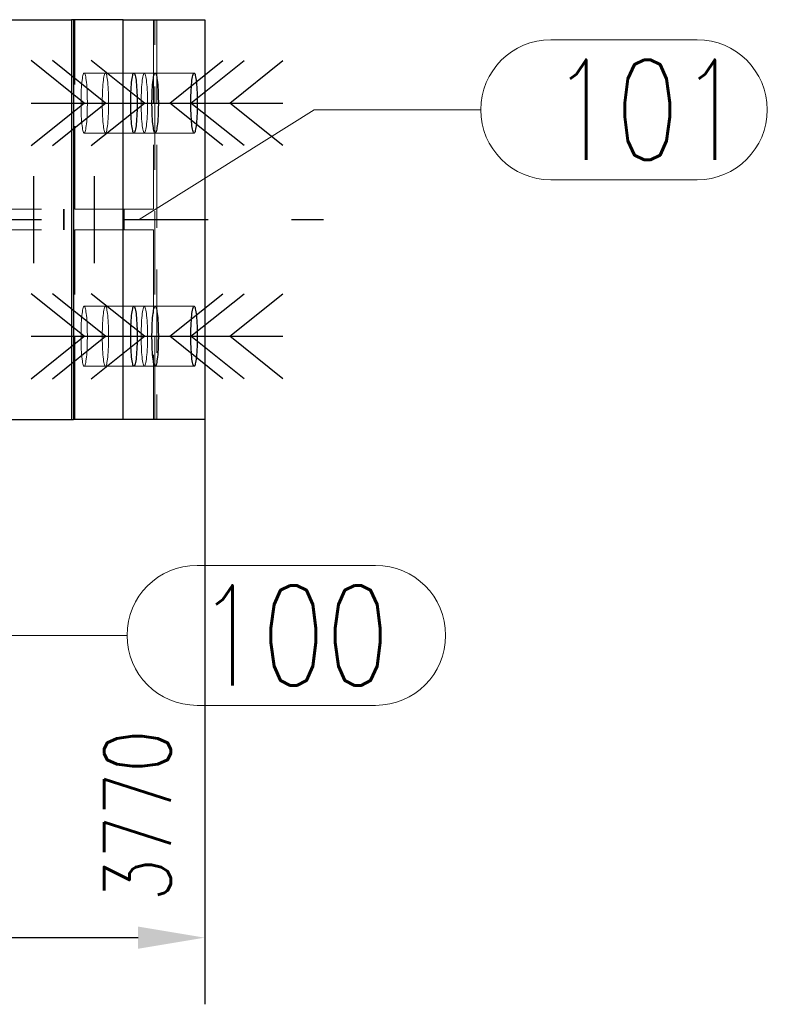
# Model space of a CAD drawing. Header units: millimetres. Extents: x 3536 to 4290, y 11030 to 11491.
# Tile 73 of 102: x 3946 to 3968, y 11069 to 11099. Entities that reach past the tile are written whole.
import ezdxf

# ---------------------------------------------------------------- set-up
doc = ezdxf.new("R2010")
doc.units = ezdxf.units.MM
doc.header["$LTSCALE"] = 10
doc.linetypes.add('HIDDEN', pattern=[0.375, 0.25, -0.125])
doc.linetypes.add('MITTE', pattern=[2, 1.25, -0.25, 0.25, -0.25])
doc.layers.get('Defpoints').update_dxf_attribs({"color": 1})
for name, color, linetype in [('PS_BOLT', 4, 'Continuous'), ('PS_MID', 5, 'MITTE'), ('PS_SHAPE', 3, 'Continuous')]:
    doc.layers.add(name, color=color, linetype=linetype)
for name, color, linetype, lineweight in [('PS_DIM', 4, 'Continuous', 13), ('PS_Hidden', 2, 'HIDDEN', 9), ('PS_Pos', 1, 'Continuous', 15), ('PS_SOLID', 7, 'Continuous', 30)]:
    doc.layers.add(name, color=color, linetype=linetype, lineweight=lineweight)
doc.styles.add('simplex', font='simplex.shx', dxfattribs={"width": 0.75})
doc.dimstyles.new('1_10_GŁ_DS1-LS10', dxfattribs={"dimtxt": 2, "dimasz": 2, "dimexe": 2, "dimexo": 5, "dimgap": 1, "dimtad": 1, "dimjust": 4, "dimdec": 0, "dimlfac": 10, "dimtxsty": 'simplex', "dimblk1": 'NONE', "dimsah": 1, "dimcen": 2, "dimclrd": 256, "dimclre": 256, "dimclrt": 3, "dimadec": 1, "dimazin": 0, "dimtfac": 1, "dimtdec": 0, "dimtmove": 2, "dimatfit": 3, "dimfxl": 1, "dimarcsym": 0})

# ---------------------------------------------------------------- blocks, each defined once
blk = doc.blocks.new('*D184')
at = {"layer": 'Defpoints', "color": 0, "transparency": 16777216}
for p in [(3951.287, 11098.842), (3806.535, 11086.842), (3951.287, 11071.298)]:
    blk.add_point(p, dxfattribs=at)
at = {"layer": 'PS_DIM', "lineweight": -2, "transparency": 16777216}
for p, q in [((3951.287, 11093.842), (3951.287, 11069.298)), ((3806.535, 11081.842), (3806.535, 11069.298)), ((3806.535, 11071.298), (3949.287, 11071.298))]:
    blk.add_line(p, q, dxfattribs=at)
at = {"layer": 'PS_DIM', "transparency": 16777216}
blk.add_solid([(3949.287, 11071.632), (3949.287, 11070.965), (3951.287, 11071.298)], dxfattribs=at)
at = {"layer": 'PS_DIM', "color": 3, "transparency": 16777216, "insert": (3949.267, 11074.961), "char_height": 2, "attachment_point": 5, "rotation": 90, "style": 'simplex'}
blk.add_mtext('3770', dxfattribs=at)
blk = doc.blocks.new('_None')
blk = doc.blocks.new('*X784')
at = {"color": 30, "linetype": 'Continuous'}
for p, q in [((3947.673, 11096.342), (3946.082, 11097.615)), ((3950.24, 11096.342), (3951.831, 11097.615)), ((3946.082, 11095.069), (3947.673, 11096.342)), ((3946.082, 11096.342), (3951.831, 11096.342)), ((3951.831, 11095.069), (3950.24, 11096.342))]:
    blk.add_line(p, q, dxfattribs=at)
blk = doc.blocks.new('*X785')
at = {"color": 30, "linetype": 'Continuous'}
for p, q in [((3949.477, 11096.342), (3947.886, 11097.615)), ((3952.044, 11096.342), (3953.635, 11097.615)), ((3947.886, 11095.069), (3949.477, 11096.342)), ((3947.886, 11096.342), (3953.635, 11096.342)), ((3953.635, 11095.069), (3952.044, 11096.342))]:
    blk.add_line(p, q, dxfattribs=at)
blk = doc.blocks.new('*X786')
at = {"layer": 'PS_Hidden', "color": 2, "linetype": 'HIDDEN'}
for p, q in [((3947.395, 11093.152), (3947.395, 11098.842)), ((3949.748, 11098.842), (3949.748, 11093.152)), ((3949.795, 11086.842), (3949.795, 11098.842)), ((3949.852, 11098.842), (3949.852, 11086.842)), ((3947.604, 11096.962), (3947.597, 11096.893)), ((3947.611, 11097.025), (3947.604, 11096.962)), ((3947.618, 11097.081), (3947.611, 11097.025)), ((3947.627, 11097.129), (3947.618, 11097.081)), ((3947.635, 11097.169), (3947.627, 11097.129)), ((3947.644, 11097.201), (3947.635, 11097.169)), ((3947.654, 11097.224), (3947.644, 11097.201)), ((3947.663, 11097.238), (3947.654, 11097.224)), ((3947.673, 11097.242), (3947.663, 11097.238)), ((3947.683, 11097.238), (3947.673, 11097.242)), ((3949.164, 11097.242), (3947.673, 11097.242)), ((3947.692, 11097.224), (3947.683, 11097.238)), ((3947.701, 11097.201), (3947.692, 11097.224)), ((3947.711, 11097.169), (3947.701, 11097.201)), ((3947.719, 11097.129), (3947.711, 11097.169)), ((3947.727, 11097.081), (3947.719, 11097.129)), ((3947.735, 11097.025), (3947.727, 11097.081)), ((3947.742, 11096.962), (3947.735, 11097.025)), ((3947.748, 11096.893), (3947.742, 11096.962)), ((3948.24, 11096.962), (3948.234, 11096.893)), ((3948.247, 11097.025), (3948.24, 11096.962)), ((3948.255, 11097.081), (3948.247, 11097.025)), ((3948.263, 11097.129), (3948.255, 11097.081)), ((3948.272, 11097.169), (3948.263, 11097.129)), ((3948.281, 11097.201), (3948.272, 11097.169)), ((3948.29, 11097.224), (3948.281, 11097.201)), ((3948.3, 11097.238), (3948.29, 11097.224)), ((3948.31, 11097.242), (3948.3, 11097.238)), ((3948.319, 11097.238), (3948.31, 11097.242)), ((3948.329, 11097.224), (3948.319, 11097.238)), ((3948.338, 11097.201), (3948.329, 11097.224)), ((3948.347, 11097.169), (3948.338, 11097.201)), ((3948.356, 11097.129), (3948.347, 11097.169)), ((3948.364, 11097.081), (3948.356, 11097.129)), ((3948.372, 11097.025), (3948.364, 11097.081)), ((3948.379, 11096.962), (3948.372, 11097.025)), ((3948.385, 11096.893), (3948.379, 11096.962)), ((3949.801, 11097.242), (3949.164, 11097.242)), ((3949.408, 11096.962), (3949.402, 11096.893)), ((3949.415, 11097.025), (3949.408, 11096.962)), ((3949.422, 11097.081), (3949.415, 11097.025)), ((3949.431, 11097.129), (3949.422, 11097.081)), ((3949.439, 11097.169), (3949.431, 11097.129)), ((3949.448, 11097.201), (3949.439, 11097.169)), ((3949.458, 11097.224), (3949.448, 11097.201)), ((3949.467, 11097.238), (3949.458, 11097.224)), ((3949.477, 11097.242), (3949.467, 11097.238)), ((3949.487, 11097.238), (3949.477, 11097.242)), ((3949.496, 11097.224), (3949.487, 11097.238)), ((3949.506, 11097.201), (3949.496, 11097.224)), ((3949.515, 11097.169), (3949.506, 11097.201)), ((3949.523, 11097.129), (3949.515, 11097.169)), ((3949.532, 11097.081), (3949.523, 11097.129)), ((3949.539, 11097.025), (3949.532, 11097.081)), ((3949.546, 11096.962), (3949.539, 11097.025)), ((3949.553, 11096.893), (3949.546, 11096.962)), ((3950.969, 11097.242), (3949.801, 11097.242)), ((3947.587, 11096.738), (3947.583, 11096.655)), ((3947.592, 11096.818), (3947.587, 11096.738)), ((3947.597, 11096.893), (3947.592, 11096.818)), ((3947.754, 11096.818), (3947.748, 11096.893)), ((3947.759, 11096.738), (3947.754, 11096.818)), ((3947.762, 11096.655), (3947.759, 11096.738)), ((3948.224, 11096.738), (3948.22, 11096.655)), ((3948.229, 11096.818), (3948.224, 11096.738)), ((3948.234, 11096.893), (3948.229, 11096.818)), ((3948.391, 11096.818), (3948.385, 11096.893)), ((3948.395, 11096.738), (3948.391, 11096.818)), ((3948.399, 11096.655), (3948.395, 11096.738)), ((3949.391, 11096.738), (3949.387, 11096.655)), ((3949.396, 11096.818), (3949.391, 11096.738)), ((3949.402, 11096.893), (3949.396, 11096.818)), ((3949.558, 11096.818), (3949.553, 11096.893)), ((3949.563, 11096.738), (3949.558, 11096.818)), ((3949.567, 11096.655), (3949.563, 11096.738)), ((3947.58, 11096.568), (3947.578, 11096.478)), ((3947.578, 11096.478), (3947.578, 11096.388)), ((3947.578, 11096.388), (3947.578, 11096.297)), ((3947.583, 11096.655), (3947.58, 11096.568)), ((3947.765, 11096.568), (3947.762, 11096.655)), ((3947.767, 11096.478), (3947.765, 11096.568)), ((3947.768, 11096.388), (3947.767, 11096.478)), ((3947.768, 11096.297), (3947.768, 11096.388)), ((3948.215, 11096.478), (3948.214, 11096.388)), ((3948.214, 11096.388), (3948.214, 11096.297)), ((3948.217, 11096.568), (3948.215, 11096.478)), ((3948.22, 11096.655), (3948.217, 11096.568)), ((3948.402, 11096.568), (3948.399, 11096.655)), ((3948.404, 11096.478), (3948.402, 11096.568)), ((3948.405, 11096.388), (3948.404, 11096.478)), ((3948.405, 11096.297), (3948.405, 11096.388)), ((3949.383, 11096.478), (3949.382, 11096.388)), ((3949.382, 11096.388), (3949.382, 11096.297)), ((3949.385, 11096.568), (3949.383, 11096.478)), ((3949.387, 11096.655), (3949.385, 11096.568)), ((3949.569, 11096.568), (3949.567, 11096.655)), ((3949.571, 11096.478), (3949.569, 11096.568)), ((3949.572, 11096.388), (3949.571, 11096.478)), ((3949.572, 11096.297), (3949.572, 11096.388)), ((3947.578, 11096.297), (3947.578, 11096.206)), ((3947.578, 11096.206), (3947.58, 11096.117)), ((3947.58, 11096.117), (3947.583, 11096.03)), ((3947.762, 11096.03), (3947.765, 11096.117)), ((3947.765, 11096.117), (3947.767, 11096.206)), ((3947.767, 11096.206), (3947.768, 11096.297)), ((3948.214, 11096.297), (3948.215, 11096.206)), ((3948.215, 11096.206), (3948.217, 11096.117)), ((3948.217, 11096.117), (3948.22, 11096.03)), ((3948.399, 11096.03), (3948.402, 11096.117)), ((3948.402, 11096.117), (3948.404, 11096.206)), ((3948.404, 11096.206), (3948.405, 11096.297)), ((3949.382, 11096.297), (3949.383, 11096.206)), ((3949.383, 11096.206), (3949.385, 11096.117)), ((3949.385, 11096.117), (3949.387, 11096.03)), ((3949.567, 11096.03), (3949.569, 11096.117)), ((3949.569, 11096.117), (3949.571, 11096.206)), ((3949.571, 11096.206), (3949.572, 11096.297)), ((3947.583, 11096.03), (3947.587, 11095.946)), ((3947.587, 11095.946), (3947.592, 11095.866)), ((3947.592, 11095.866), (3947.597, 11095.791)), ((3947.597, 11095.791), (3947.604, 11095.722)), ((3947.742, 11095.722), (3947.748, 11095.791)), ((3947.748, 11095.791), (3947.754, 11095.866)), ((3947.754, 11095.866), (3947.759, 11095.946)), ((3947.759, 11095.946), (3947.762, 11096.03)), ((3948.22, 11096.03), (3948.224, 11095.946)), ((3948.224, 11095.946), (3948.229, 11095.866)), ((3948.229, 11095.866), (3948.234, 11095.791)), ((3948.234, 11095.791), (3948.24, 11095.722)), ((3948.379, 11095.722), (3948.385, 11095.791)), ((3948.385, 11095.791), (3948.391, 11095.866)), ((3948.391, 11095.866), (3948.395, 11095.946)), ((3948.395, 11095.946), (3948.399, 11096.03)), ((3949.387, 11096.03), (3949.391, 11095.946)), ((3949.391, 11095.946), (3949.396, 11095.866)), ((3949.396, 11095.866), (3949.402, 11095.791)), ((3949.402, 11095.791), (3949.408, 11095.722)), ((3949.546, 11095.722), (3949.553, 11095.791)), ((3949.553, 11095.791), (3949.558, 11095.866)), ((3949.558, 11095.866), (3949.563, 11095.946)), ((3949.563, 11095.946), (3949.567, 11096.03)), ((3947.604, 11095.722), (3947.611, 11095.659)), ((3947.611, 11095.659), (3947.618, 11095.603)), ((3947.618, 11095.603), (3947.627, 11095.555)), ((3947.627, 11095.555), (3947.635, 11095.515)), ((3947.635, 11095.515), (3947.644, 11095.483)), ((3947.644, 11095.483), (3947.654, 11095.461)), ((3947.692, 11095.461), (3947.701, 11095.483)), ((3947.701, 11095.483), (3947.711, 11095.515)), ((3947.711, 11095.515), (3947.719, 11095.555)), ((3947.719, 11095.555), (3947.727, 11095.603)), ((3947.727, 11095.603), (3947.735, 11095.659)), ((3947.735, 11095.659), (3947.742, 11095.722)), ((3948.24, 11095.722), (3948.247, 11095.659)), ((3948.247, 11095.659), (3948.255, 11095.603)), ((3948.255, 11095.603), (3948.263, 11095.555)), ((3948.263, 11095.555), (3948.272, 11095.515)), ((3948.272, 11095.515), (3948.281, 11095.483)), ((3948.281, 11095.483), (3948.29, 11095.461)), ((3948.329, 11095.461), (3948.338, 11095.483)), ((3948.338, 11095.483), (3948.347, 11095.515)), ((3948.347, 11095.515), (3948.356, 11095.555)), ((3948.356, 11095.555), (3948.364, 11095.603)), ((3948.364, 11095.603), (3948.372, 11095.659)), ((3948.372, 11095.659), (3948.379, 11095.722)), ((3949.408, 11095.722), (3949.415, 11095.659)), ((3949.415, 11095.659), (3949.422, 11095.603)), ((3949.422, 11095.603), (3949.431, 11095.555)), ((3949.431, 11095.555), (3949.439, 11095.515)), ((3949.439, 11095.515), (3949.448, 11095.483)), ((3949.448, 11095.483), (3949.458, 11095.461)), ((3949.496, 11095.461), (3949.506, 11095.483)), ((3949.506, 11095.483), (3949.515, 11095.515)), ((3949.515, 11095.515), (3949.523, 11095.555)), ((3949.523, 11095.555), (3949.532, 11095.603)), ((3949.532, 11095.603), (3949.539, 11095.659)), ((3949.539, 11095.659), (3949.546, 11095.722)), ((3947.654, 11095.461), (3947.663, 11095.447)), ((3947.663, 11095.447), (3947.673, 11095.442)), ((3947.673, 11095.442), (3947.683, 11095.447)), ((3949.164, 11095.442), (3947.673, 11095.442)), ((3947.683, 11095.447), (3947.692, 11095.461)), ((3948.29, 11095.461), (3948.3, 11095.447)), ((3948.3, 11095.447), (3948.31, 11095.442)), ((3948.31, 11095.442), (3948.319, 11095.447)), ((3948.319, 11095.447), (3948.329, 11095.461)), ((3949.801, 11095.442), (3949.164, 11095.442)), ((3949.458, 11095.461), (3949.467, 11095.447)), ((3949.467, 11095.447), (3949.477, 11095.442)), ((3949.477, 11095.442), (3949.487, 11095.447)), ((3949.487, 11095.447), (3949.496, 11095.461)), ((3950.969, 11095.442), (3949.801, 11095.442)), ((3913.895, 11093.152), (3947.395, 11093.152)), ((3947.056, 11092.532), (3947.056, 11093.152)), ((3947.07, 11092.532), (3947.07, 11093.152)), ((3949.748, 11093.152), (3947.395, 11093.152)), ((3948.87, 11092.532), (3948.87, 11093.152)), ((3913.895, 11092.532), (3947.395, 11092.532)), ((3947.395, 11092.532), (3949.748, 11092.532)), ((3947.395, 11086.842), (3947.395, 11092.532)), ((3949.748, 11092.532), (3949.748, 11086.842)), ((3947.635, 11090.169), (3947.627, 11090.129)), ((3947.644, 11090.201), (3947.635, 11090.169)), ((3947.654, 11090.224), (3947.644, 11090.201)), ((3947.663, 11090.238), (3947.654, 11090.224)), ((3947.673, 11090.242), (3947.663, 11090.238)), ((3947.683, 11090.238), (3947.673, 11090.242)), ((3949.164, 11090.242), (3947.673, 11090.242)), ((3947.692, 11090.224), (3947.683, 11090.238)), ((3947.701, 11090.201), (3947.692, 11090.224)), ((3947.711, 11090.169), (3947.701, 11090.201)), ((3947.719, 11090.129), (3947.711, 11090.169)), ((3948.272, 11090.169), (3948.263, 11090.129)), ((3948.281, 11090.201), (3948.272, 11090.169)), ((3948.29, 11090.224), (3948.281, 11090.201)), ((3948.3, 11090.238), (3948.29, 11090.224)), ((3948.31, 11090.242), (3948.3, 11090.238)), ((3948.319, 11090.238), (3948.31, 11090.242)), ((3948.329, 11090.224), (3948.319, 11090.238)), ((3948.338, 11090.201), (3948.329, 11090.224)), ((3948.347, 11090.169), (3948.338, 11090.201)), ((3948.356, 11090.129), (3948.347, 11090.169)), ((3949.801, 11090.242), (3949.164, 11090.242)), ((3949.439, 11090.169), (3949.431, 11090.129)), ((3949.448, 11090.201), (3949.439, 11090.169)), ((3949.458, 11090.224), (3949.448, 11090.201)), ((3949.467, 11090.238), (3949.458, 11090.224)), ((3949.477, 11090.242), (3949.467, 11090.238)), ((3949.487, 11090.238), (3949.477, 11090.242)), ((3949.496, 11090.224), (3949.487, 11090.238)), ((3949.506, 11090.201), (3949.496, 11090.224)), ((3949.515, 11090.169), (3949.506, 11090.201)), ((3949.523, 11090.129), (3949.515, 11090.169)), ((3950.969, 11090.242), (3949.801, 11090.242)), ((3947.597, 11089.893), (3947.592, 11089.818)), ((3947.604, 11089.962), (3947.597, 11089.893)), ((3947.611, 11090.025), (3947.604, 11089.962)), ((3947.618, 11090.081), (3947.611, 11090.025)), ((3947.627, 11090.129), (3947.618, 11090.081)), ((3947.727, 11090.081), (3947.719, 11090.129)), ((3947.735, 11090.025), (3947.727, 11090.081)), ((3947.742, 11089.962), (3947.735, 11090.025)), ((3947.748, 11089.893), (3947.742, 11089.962)), ((3947.754, 11089.818), (3947.748, 11089.893)), ((3948.234, 11089.893), (3948.229, 11089.818)), ((3948.24, 11089.962), (3948.234, 11089.893)), ((3948.247, 11090.025), (3948.24, 11089.962)), ((3948.255, 11090.081), (3948.247, 11090.025)), ((3948.263, 11090.129), (3948.255, 11090.081)), ((3948.364, 11090.081), (3948.356, 11090.129)), ((3948.372, 11090.025), (3948.364, 11090.081)), ((3948.379, 11089.962), (3948.372, 11090.025)), ((3948.385, 11089.893), (3948.379, 11089.962)), ((3948.391, 11089.818), (3948.385, 11089.893)), ((3949.402, 11089.893), (3949.396, 11089.818)), ((3949.408, 11089.962), (3949.402, 11089.893)), ((3949.415, 11090.025), (3949.408, 11089.962)), ((3949.422, 11090.081), (3949.415, 11090.025)), ((3949.431, 11090.129), (3949.422, 11090.081)), ((3949.532, 11090.081), (3949.523, 11090.129)), ((3949.539, 11090.025), (3949.532, 11090.081)), ((3949.546, 11089.962), (3949.539, 11090.025)), ((3949.553, 11089.893), (3949.546, 11089.962)), ((3949.558, 11089.818), (3949.553, 11089.893)), ((3947.583, 11089.655), (3947.58, 11089.568)), ((3947.587, 11089.738), (3947.583, 11089.655)), ((3947.592, 11089.818), (3947.587, 11089.738)), ((3947.759, 11089.738), (3947.754, 11089.818)), ((3947.762, 11089.655), (3947.759, 11089.738)), ((3947.765, 11089.568), (3947.762, 11089.655)), ((3948.22, 11089.655), (3948.217, 11089.568)), ((3948.224, 11089.738), (3948.22, 11089.655)), ((3948.229, 11089.818), (3948.224, 11089.738)), ((3948.395, 11089.738), (3948.391, 11089.818)), ((3948.399, 11089.655), (3948.395, 11089.738)), ((3948.402, 11089.568), (3948.399, 11089.655)), ((3949.387, 11089.655), (3949.385, 11089.568)), ((3949.391, 11089.738), (3949.387, 11089.655)), ((3949.396, 11089.818), (3949.391, 11089.738)), ((3949.563, 11089.738), (3949.558, 11089.818)), ((3949.567, 11089.655), (3949.563, 11089.738)), ((3949.569, 11089.568), (3949.567, 11089.655)), ((3947.58, 11089.568), (3947.578, 11089.478)), ((3947.578, 11089.478), (3947.578, 11089.388)), ((3947.578, 11089.388), (3947.578, 11089.297)), ((3947.578, 11089.297), (3947.578, 11089.206)), ((3947.767, 11089.478), (3947.765, 11089.568)), ((3947.768, 11089.388), (3947.767, 11089.478)), ((3947.767, 11089.206), (3947.768, 11089.297)), ((3947.768, 11089.297), (3947.768, 11089.388)), ((3948.215, 11089.478), (3948.214, 11089.388)), ((3948.214, 11089.388), (3948.214, 11089.297)), ((3948.214, 11089.297), (3948.215, 11089.206)), ((3948.217, 11089.568), (3948.215, 11089.478)), ((3948.404, 11089.478), (3948.402, 11089.568)), ((3948.405, 11089.388), (3948.404, 11089.478)), ((3948.404, 11089.206), (3948.405, 11089.297)), ((3948.405, 11089.297), (3948.405, 11089.388)), ((3949.383, 11089.478), (3949.382, 11089.388)), ((3949.382, 11089.388), (3949.382, 11089.297)), ((3949.382, 11089.297), (3949.383, 11089.206)), ((3949.385, 11089.568), (3949.383, 11089.478)), ((3949.571, 11089.478), (3949.569, 11089.568)), ((3949.572, 11089.388), (3949.571, 11089.478)), ((3949.571, 11089.206), (3949.572, 11089.297)), ((3949.572, 11089.297), (3949.572, 11089.388)), ((3947.578, 11089.206), (3947.58, 11089.117)), ((3947.58, 11089.117), (3947.583, 11089.03)), ((3947.583, 11089.03), (3947.587, 11088.946)), ((3947.759, 11088.946), (3947.762, 11089.03)), ((3947.762, 11089.03), (3947.765, 11089.117)), ((3947.765, 11089.117), (3947.767, 11089.206)), ((3948.215, 11089.206), (3948.217, 11089.117)), ((3948.217, 11089.117), (3948.22, 11089.03)), ((3948.22, 11089.03), (3948.224, 11088.946)), ((3948.395, 11088.946), (3948.399, 11089.03)), ((3948.399, 11089.03), (3948.402, 11089.117)), ((3948.402, 11089.117), (3948.404, 11089.206)), ((3949.383, 11089.206), (3949.385, 11089.117)), ((3949.385, 11089.117), (3949.387, 11089.03)), ((3949.387, 11089.03), (3949.391, 11088.946)), ((3949.563, 11088.946), (3949.567, 11089.03)), ((3949.567, 11089.03), (3949.569, 11089.117)), ((3949.569, 11089.117), (3949.571, 11089.206)), ((3947.587, 11088.946), (3947.592, 11088.866)), ((3947.592, 11088.866), (3947.597, 11088.791)), ((3947.597, 11088.791), (3947.604, 11088.722)), ((3947.604, 11088.722), (3947.611, 11088.659)), ((3947.735, 11088.659), (3947.742, 11088.722)), ((3947.742, 11088.722), (3947.748, 11088.791)), ((3947.748, 11088.791), (3947.754, 11088.866)), ((3947.754, 11088.866), (3947.759, 11088.946)), ((3948.224, 11088.946), (3948.229, 11088.866)), ((3948.229, 11088.866), (3948.234, 11088.791)), ((3948.234, 11088.791), (3948.24, 11088.722)), ((3948.24, 11088.722), (3948.247, 11088.659)), ((3948.372, 11088.659), (3948.379, 11088.722)), ((3948.379, 11088.722), (3948.385, 11088.791)), ((3948.385, 11088.791), (3948.391, 11088.866)), ((3948.391, 11088.866), (3948.395, 11088.946)), ((3949.391, 11088.946), (3949.396, 11088.866)), ((3949.396, 11088.866), (3949.402, 11088.791)), ((3949.402, 11088.791), (3949.408, 11088.722)), ((3949.408, 11088.722), (3949.415, 11088.659)), ((3949.539, 11088.659), (3949.546, 11088.722)), ((3949.546, 11088.722), (3949.553, 11088.791)), ((3949.553, 11088.791), (3949.558, 11088.866)), ((3949.558, 11088.866), (3949.563, 11088.946)), ((3947.611, 11088.659), (3947.618, 11088.603)), ((3947.618, 11088.603), (3947.627, 11088.555)), ((3947.627, 11088.555), (3947.635, 11088.515)), ((3947.635, 11088.515), (3947.644, 11088.483)), ((3947.644, 11088.483), (3947.654, 11088.461)), ((3947.654, 11088.461), (3947.663, 11088.447)), ((3947.663, 11088.447), (3947.673, 11088.442)), ((3947.673, 11088.442), (3947.683, 11088.447)), ((3949.164, 11088.442), (3947.673, 11088.442)), ((3947.683, 11088.447), (3947.692, 11088.461)), ((3947.692, 11088.461), (3947.701, 11088.483)), ((3947.701, 11088.483), (3947.711, 11088.515)), ((3947.711, 11088.515), (3947.719, 11088.555)), ((3947.719, 11088.555), (3947.727, 11088.603)), ((3947.727, 11088.603), (3947.735, 11088.659)), ((3948.247, 11088.659), (3948.255, 11088.603)), ((3948.255, 11088.603), (3948.263, 11088.555)), ((3948.263, 11088.555), (3948.272, 11088.515)), ((3948.272, 11088.515), (3948.281, 11088.483)), ((3948.281, 11088.483), (3948.29, 11088.461)), ((3948.29, 11088.461), (3948.3, 11088.447)), ((3948.3, 11088.447), (3948.31, 11088.442)), ((3948.31, 11088.442), (3948.319, 11088.447)), ((3948.319, 11088.447), (3948.329, 11088.461)), ((3948.329, 11088.461), (3948.338, 11088.483)), ((3948.338, 11088.483), (3948.347, 11088.515)), ((3948.347, 11088.515), (3948.356, 11088.555)), ((3948.356, 11088.555), (3948.364, 11088.603)), ((3948.364, 11088.603), (3948.372, 11088.659)), ((3949.801, 11088.442), (3949.164, 11088.442)), ((3949.415, 11088.659), (3949.422, 11088.603)), ((3949.422, 11088.603), (3949.431, 11088.555)), ((3949.431, 11088.555), (3949.439, 11088.515)), ((3949.439, 11088.515), (3949.448, 11088.483)), ((3949.448, 11088.483), (3949.458, 11088.461)), ((3949.458, 11088.461), (3949.467, 11088.447)), ((3949.467, 11088.447), (3949.477, 11088.442)), ((3949.477, 11088.442), (3949.487, 11088.447)), ((3949.487, 11088.447), (3949.496, 11088.461)), ((3949.496, 11088.461), (3949.506, 11088.483)), ((3949.506, 11088.483), (3949.515, 11088.515)), ((3949.515, 11088.515), (3949.523, 11088.555)), ((3949.523, 11088.555), (3949.532, 11088.603)), ((3949.532, 11088.603), (3949.539, 11088.659)), ((3950.969, 11088.442), (3949.801, 11088.442))]:
    blk.add_line(p, q, dxfattribs=at)
at = {"layer": 'PS_MID', "color": 5, "linetype": 'MITTE'}
for p, q in [((3946.673, 11096.342), (3950.164, 11096.342)), ((3947.31, 11096.342), (3950.801, 11096.342)), ((3948.477, 11096.342), (3951.969, 11096.342)), ((3946.156, 11094.152), (3946.156, 11091.532)), ((3947.97, 11094.152), (3947.97, 11091.532)), ((3913.895, 11092.842), (3954.852, 11092.842)), ((3946.673, 11089.342), (3950.164, 11089.342)), ((3947.31, 11089.342), (3950.801, 11089.342)), ((3948.477, 11089.342), (3951.969, 11089.342))]:
    blk.add_line(p, q, dxfattribs=at)
at = {"layer": 'PS_SOLID', "color": 7, "linetype": 'Continuous'}
for p, q in [((3913.895, 11098.842), (3947.291, 11098.842)), ((3947.291, 11098.842), (3947.291, 11086.842)), ((3947.355, 11098.842), (3947.291, 11098.842)), ((3947.355, 11098.842), (3947.355, 11086.842)), ((3948.846, 11098.842), (3947.355, 11098.842)), ((3948.846, 11086.842), (3948.846, 11098.842)), ((3948.846, 11098.842), (3951.287, 11098.842)), ((3951.287, 11098.842), (3951.287, 11086.842)), ((3949.089, 11096.893), (3949.095, 11096.962)), ((3949.095, 11096.962), (3949.102, 11097.025)), ((3949.102, 11097.025), (3949.11, 11097.081)), ((3949.11, 11097.081), (3949.118, 11097.129)), ((3949.118, 11097.129), (3949.127, 11097.169)), ((3949.127, 11097.169), (3949.136, 11097.201)), ((3949.136, 11097.201), (3949.145, 11097.224)), ((3949.145, 11097.224), (3949.155, 11097.238)), ((3949.155, 11097.238), (3949.164, 11097.242)), ((3949.164, 11097.242), (3949.174, 11097.238)), ((3949.174, 11097.238), (3949.184, 11097.224)), ((3949.184, 11097.224), (3949.193, 11097.201)), ((3949.193, 11097.201), (3949.202, 11097.169)), ((3949.202, 11097.169), (3949.211, 11097.129)), ((3949.211, 11097.129), (3949.219, 11097.081)), ((3949.219, 11097.081), (3949.227, 11097.025)), ((3949.227, 11097.025), (3949.234, 11096.962)), ((3949.234, 11096.962), (3949.24, 11096.893)), ((3949.726, 11096.893), (3949.732, 11096.962)), ((3949.732, 11096.962), (3949.739, 11097.025)), ((3949.739, 11097.025), (3949.747, 11097.081)), ((3949.747, 11097.081), (3949.755, 11097.129)), ((3949.755, 11097.129), (3949.764, 11097.169)), ((3949.764, 11097.169), (3949.773, 11097.201)), ((3949.773, 11097.201), (3949.782, 11097.224)), ((3949.782, 11097.224), (3949.792, 11097.238)), ((3949.792, 11097.238), (3949.801, 11097.242)), ((3949.801, 11097.242), (3949.811, 11097.238)), ((3949.811, 11097.238), (3949.82, 11097.224)), ((3949.82, 11097.224), (3949.83, 11097.201)), ((3949.83, 11097.201), (3949.839, 11097.169)), ((3949.839, 11097.169), (3949.848, 11097.129)), ((3949.848, 11097.129), (3949.856, 11097.081)), ((3949.856, 11097.081), (3949.863, 11097.025)), ((3949.863, 11097.025), (3949.87, 11096.962)), ((3949.87, 11096.962), (3949.877, 11096.893)), ((3950.893, 11096.893), (3950.899, 11096.962)), ((3950.899, 11096.962), (3950.906, 11097.025)), ((3950.906, 11097.025), (3950.914, 11097.081)), ((3950.914, 11097.081), (3950.922, 11097.129)), ((3950.922, 11097.129), (3950.931, 11097.169)), ((3950.931, 11097.169), (3950.94, 11097.201)), ((3950.94, 11097.201), (3950.949, 11097.224)), ((3950.949, 11097.224), (3950.959, 11097.238)), ((3950.959, 11097.238), (3950.969, 11097.242)), ((3950.969, 11097.242), (3950.978, 11097.238)), ((3950.978, 11097.238), (3950.988, 11097.224)), ((3950.988, 11097.224), (3950.997, 11097.201)), ((3950.997, 11097.201), (3951.006, 11097.169)), ((3951.006, 11097.169), (3951.015, 11097.129)), ((3951.015, 11097.129), (3951.023, 11097.081)), ((3951.023, 11097.081), (3951.031, 11097.025)), ((3951.031, 11097.025), (3951.038, 11096.962)), ((3951.038, 11096.962), (3951.044, 11096.893)), ((3949.075, 11096.655), (3949.079, 11096.738)), ((3949.079, 11096.738), (3949.083, 11096.818)), ((3949.083, 11096.818), (3949.089, 11096.893)), ((3949.24, 11096.893), (3949.245, 11096.818)), ((3949.245, 11096.818), (3949.25, 11096.738)), ((3949.25, 11096.738), (3949.254, 11096.655)), ((3949.712, 11096.655), (3949.715, 11096.738)), ((3949.715, 11096.738), (3949.72, 11096.818)), ((3949.72, 11096.818), (3949.726, 11096.893)), ((3949.877, 11096.893), (3949.882, 11096.818)), ((3949.882, 11096.818), (3949.887, 11096.738)), ((3949.887, 11096.738), (3949.891, 11096.655)), ((3950.879, 11096.655), (3950.883, 11096.738)), ((3950.883, 11096.738), (3950.888, 11096.818)), ((3950.888, 11096.818), (3950.893, 11096.893)), ((3951.044, 11096.893), (3951.05, 11096.818)), ((3951.05, 11096.818), (3951.054, 11096.738)), ((3951.054, 11096.738), (3951.058, 11096.655)), ((3949.069, 11096.388), (3949.07, 11096.478)), ((3949.069, 11096.297), (3949.069, 11096.388)), ((3949.07, 11096.478), (3949.072, 11096.568)), ((3949.072, 11096.568), (3949.075, 11096.655)), ((3949.254, 11096.655), (3949.257, 11096.568)), ((3949.257, 11096.568), (3949.259, 11096.478)), ((3949.259, 11096.478), (3949.26, 11096.388)), ((3949.26, 11096.388), (3949.26, 11096.297)), ((3949.706, 11096.388), (3949.707, 11096.478)), ((3949.706, 11096.297), (3949.706, 11096.388)), ((3949.707, 11096.478), (3949.709, 11096.568)), ((3949.709, 11096.568), (3949.712, 11096.655)), ((3949.891, 11096.655), (3949.894, 11096.568)), ((3949.894, 11096.568), (3949.896, 11096.478)), ((3949.896, 11096.478), (3949.897, 11096.388)), ((3949.897, 11096.388), (3949.897, 11096.297)), ((3950.873, 11096.388), (3950.874, 11096.478)), ((3950.873, 11096.297), (3950.873, 11096.388)), ((3950.874, 11096.478), (3950.876, 11096.568)), ((3950.876, 11096.568), (3950.879, 11096.655)), ((3951.058, 11096.655), (3951.061, 11096.568)), ((3951.061, 11096.568), (3951.063, 11096.478)), ((3951.063, 11096.478), (3951.064, 11096.388)), ((3951.064, 11096.388), (3951.064, 11096.297)), ((3949.07, 11096.206), (3949.069, 11096.297)), ((3949.072, 11096.117), (3949.07, 11096.206)), ((3949.075, 11096.03), (3949.072, 11096.117)), ((3949.257, 11096.117), (3949.254, 11096.03)), ((3949.259, 11096.206), (3949.257, 11096.117)), ((3949.26, 11096.297), (3949.259, 11096.206)), ((3949.707, 11096.206), (3949.706, 11096.297)), ((3949.709, 11096.117), (3949.707, 11096.206)), ((3949.712, 11096.03), (3949.709, 11096.117)), ((3949.894, 11096.117), (3949.891, 11096.03)), ((3949.896, 11096.206), (3949.894, 11096.117)), ((3949.897, 11096.297), (3949.896, 11096.206)), ((3950.874, 11096.206), (3950.873, 11096.297)), ((3950.876, 11096.117), (3950.874, 11096.206)), ((3950.879, 11096.03), (3950.876, 11096.117)), ((3951.061, 11096.117), (3951.058, 11096.03)), ((3951.063, 11096.206), (3951.061, 11096.117)), ((3951.064, 11096.297), (3951.063, 11096.206)), ((3949.079, 11095.946), (3949.075, 11096.03)), ((3949.083, 11095.866), (3949.079, 11095.946)), ((3949.089, 11095.791), (3949.083, 11095.866)), ((3949.095, 11095.722), (3949.089, 11095.791)), ((3949.24, 11095.791), (3949.234, 11095.722)), ((3949.245, 11095.866), (3949.24, 11095.791)), ((3949.25, 11095.946), (3949.245, 11095.866)), ((3949.254, 11096.03), (3949.25, 11095.946)), ((3949.715, 11095.946), (3949.712, 11096.03)), ((3949.72, 11095.866), (3949.715, 11095.946)), ((3949.726, 11095.791), (3949.72, 11095.866)), ((3949.732, 11095.722), (3949.726, 11095.791)), ((3949.877, 11095.791), (3949.87, 11095.722)), ((3949.882, 11095.866), (3949.877, 11095.791)), ((3949.887, 11095.946), (3949.882, 11095.866)), ((3949.891, 11096.03), (3949.887, 11095.946)), ((3950.883, 11095.946), (3950.879, 11096.03)), ((3950.888, 11095.866), (3950.883, 11095.946)), ((3950.893, 11095.791), (3950.888, 11095.866)), ((3950.899, 11095.722), (3950.893, 11095.791)), ((3951.044, 11095.791), (3951.038, 11095.722)), ((3951.05, 11095.866), (3951.044, 11095.791)), ((3951.054, 11095.946), (3951.05, 11095.866)), ((3951.058, 11096.03), (3951.054, 11095.946)), ((3949.102, 11095.659), (3949.095, 11095.722)), ((3949.11, 11095.603), (3949.102, 11095.659)), ((3949.118, 11095.555), (3949.11, 11095.603)), ((3949.127, 11095.515), (3949.118, 11095.555)), ((3949.136, 11095.483), (3949.127, 11095.515)), ((3949.145, 11095.461), (3949.136, 11095.483)), ((3949.193, 11095.483), (3949.184, 11095.461)), ((3949.202, 11095.515), (3949.193, 11095.483)), ((3949.211, 11095.555), (3949.202, 11095.515)), ((3949.219, 11095.603), (3949.211, 11095.555)), ((3949.227, 11095.659), (3949.219, 11095.603)), ((3949.234, 11095.722), (3949.227, 11095.659)), ((3949.739, 11095.659), (3949.732, 11095.722)), ((3949.747, 11095.603), (3949.739, 11095.659)), ((3949.755, 11095.555), (3949.747, 11095.603)), ((3949.764, 11095.515), (3949.755, 11095.555)), ((3949.773, 11095.483), (3949.764, 11095.515)), ((3949.782, 11095.461), (3949.773, 11095.483)), ((3949.83, 11095.483), (3949.82, 11095.461)), ((3949.839, 11095.515), (3949.83, 11095.483)), ((3949.848, 11095.555), (3949.839, 11095.515)), ((3949.856, 11095.603), (3949.848, 11095.555)), ((3949.863, 11095.659), (3949.856, 11095.603)), ((3949.87, 11095.722), (3949.863, 11095.659)), ((3950.906, 11095.659), (3950.899, 11095.722)), ((3950.914, 11095.603), (3950.906, 11095.659)), ((3950.922, 11095.555), (3950.914, 11095.603)), ((3950.931, 11095.515), (3950.922, 11095.555)), ((3950.94, 11095.483), (3950.931, 11095.515)), ((3950.949, 11095.461), (3950.94, 11095.483)), ((3950.997, 11095.483), (3950.988, 11095.461)), ((3951.006, 11095.515), (3950.997, 11095.483)), ((3951.015, 11095.555), (3951.006, 11095.515)), ((3951.023, 11095.603), (3951.015, 11095.555)), ((3951.031, 11095.659), (3951.023, 11095.603)), ((3951.038, 11095.722), (3951.031, 11095.659)), ((3949.155, 11095.447), (3949.145, 11095.461)), ((3949.164, 11095.442), (3949.155, 11095.447)), ((3949.174, 11095.447), (3949.164, 11095.442)), ((3949.184, 11095.461), (3949.174, 11095.447)), ((3949.792, 11095.447), (3949.782, 11095.461)), ((3949.801, 11095.442), (3949.792, 11095.447)), ((3949.811, 11095.447), (3949.801, 11095.442)), ((3949.82, 11095.461), (3949.811, 11095.447)), ((3950.959, 11095.447), (3950.949, 11095.461)), ((3950.969, 11095.442), (3950.959, 11095.447)), ((3950.978, 11095.447), (3950.969, 11095.442)), ((3950.988, 11095.461), (3950.978, 11095.447)), ((3949.118, 11090.129), (3949.127, 11090.169)), ((3949.127, 11090.169), (3949.136, 11090.201)), ((3949.136, 11090.201), (3949.145, 11090.224)), ((3949.145, 11090.224), (3949.155, 11090.238)), ((3949.155, 11090.238), (3949.164, 11090.242)), ((3949.164, 11090.242), (3949.174, 11090.238)), ((3949.174, 11090.238), (3949.184, 11090.224)), ((3949.184, 11090.224), (3949.193, 11090.201)), ((3949.193, 11090.201), (3949.202, 11090.169)), ((3949.202, 11090.169), (3949.211, 11090.129)), ((3949.755, 11090.129), (3949.764, 11090.169)), ((3949.764, 11090.169), (3949.773, 11090.201)), ((3949.773, 11090.201), (3949.782, 11090.224)), ((3949.782, 11090.224), (3949.792, 11090.238)), ((3949.792, 11090.238), (3949.801, 11090.242)), ((3949.801, 11090.242), (3949.811, 11090.238)), ((3949.811, 11090.238), (3949.82, 11090.224)), ((3949.82, 11090.224), (3949.83, 11090.201)), ((3949.83, 11090.201), (3949.839, 11090.169)), ((3949.839, 11090.169), (3949.848, 11090.129)), ((3950.922, 11090.129), (3950.931, 11090.169)), ((3950.931, 11090.169), (3950.94, 11090.201)), ((3950.94, 11090.201), (3950.949, 11090.224)), ((3950.949, 11090.224), (3950.959, 11090.238)), ((3950.959, 11090.238), (3950.969, 11090.242)), ((3950.969, 11090.242), (3950.978, 11090.238)), ((3950.978, 11090.238), (3950.988, 11090.224)), ((3950.988, 11090.224), (3950.997, 11090.201)), ((3950.997, 11090.201), (3951.006, 11090.169)), ((3951.006, 11090.169), (3951.015, 11090.129)), ((3949.083, 11089.818), (3949.089, 11089.893)), ((3949.089, 11089.893), (3949.095, 11089.962)), ((3949.095, 11089.962), (3949.102, 11090.025)), ((3949.102, 11090.025), (3949.11, 11090.081)), ((3949.11, 11090.081), (3949.118, 11090.129)), ((3949.211, 11090.129), (3949.219, 11090.081)), ((3949.219, 11090.081), (3949.227, 11090.025)), ((3949.227, 11090.025), (3949.234, 11089.962)), ((3949.234, 11089.962), (3949.24, 11089.893)), ((3949.24, 11089.893), (3949.245, 11089.818)), ((3949.72, 11089.818), (3949.726, 11089.893)), ((3949.726, 11089.893), (3949.732, 11089.962)), ((3949.732, 11089.962), (3949.739, 11090.025)), ((3949.739, 11090.025), (3949.747, 11090.081)), ((3949.747, 11090.081), (3949.755, 11090.129)), ((3949.848, 11090.129), (3949.856, 11090.081)), ((3949.856, 11090.081), (3949.863, 11090.025)), ((3949.863, 11090.025), (3949.87, 11089.962)), ((3949.87, 11089.962), (3949.877, 11089.893)), ((3949.877, 11089.893), (3949.882, 11089.818)), ((3950.888, 11089.818), (3950.893, 11089.893)), ((3950.893, 11089.893), (3950.899, 11089.962)), ((3950.899, 11089.962), (3950.906, 11090.025)), ((3950.906, 11090.025), (3950.914, 11090.081)), ((3950.914, 11090.081), (3950.922, 11090.129)), ((3951.015, 11090.129), (3951.023, 11090.081)), ((3951.023, 11090.081), (3951.031, 11090.025)), ((3951.031, 11090.025), (3951.038, 11089.962)), ((3951.038, 11089.962), (3951.044, 11089.893)), ((3951.044, 11089.893), (3951.05, 11089.818)), ((3949.072, 11089.568), (3949.075, 11089.655)), ((3949.075, 11089.655), (3949.079, 11089.738)), ((3949.079, 11089.738), (3949.083, 11089.818)), ((3949.245, 11089.818), (3949.25, 11089.738)), ((3949.25, 11089.738), (3949.254, 11089.655)), ((3949.254, 11089.655), (3949.257, 11089.568)), ((3949.709, 11089.568), (3949.712, 11089.655)), ((3949.712, 11089.655), (3949.715, 11089.738)), ((3949.715, 11089.738), (3949.72, 11089.818)), ((3949.882, 11089.818), (3949.887, 11089.738)), ((3949.887, 11089.738), (3949.891, 11089.655)), ((3949.891, 11089.655), (3949.894, 11089.568)), ((3950.876, 11089.568), (3950.879, 11089.655)), ((3950.879, 11089.655), (3950.883, 11089.738)), ((3950.883, 11089.738), (3950.888, 11089.818)), ((3951.05, 11089.818), (3951.054, 11089.738)), ((3951.054, 11089.738), (3951.058, 11089.655)), ((3951.058, 11089.655), (3951.061, 11089.568)), ((3949.069, 11089.388), (3949.07, 11089.478)), ((3949.069, 11089.297), (3949.069, 11089.388)), ((3949.07, 11089.206), (3949.069, 11089.297)), ((3949.07, 11089.478), (3949.072, 11089.568)), ((3949.257, 11089.568), (3949.259, 11089.478)), ((3949.259, 11089.478), (3949.26, 11089.388)), ((3949.26, 11089.297), (3949.259, 11089.206)), ((3949.26, 11089.388), (3949.26, 11089.297)), ((3949.706, 11089.388), (3949.707, 11089.478)), ((3949.706, 11089.297), (3949.706, 11089.388)), ((3949.707, 11089.206), (3949.706, 11089.297)), ((3949.707, 11089.478), (3949.709, 11089.568)), ((3949.894, 11089.568), (3949.896, 11089.478)), ((3949.896, 11089.478), (3949.897, 11089.388)), ((3949.897, 11089.297), (3949.896, 11089.206)), ((3949.897, 11089.388), (3949.897, 11089.297)), ((3950.873, 11089.388), (3950.874, 11089.478)), ((3950.873, 11089.297), (3950.873, 11089.388)), ((3950.874, 11089.206), (3950.873, 11089.297)), ((3950.874, 11089.478), (3950.876, 11089.568)), ((3951.061, 11089.568), (3951.063, 11089.478)), ((3951.063, 11089.478), (3951.064, 11089.388)), ((3951.064, 11089.297), (3951.063, 11089.206)), ((3951.064, 11089.388), (3951.064, 11089.297)), ((3949.072, 11089.117), (3949.07, 11089.206)), ((3949.075, 11089.03), (3949.072, 11089.117)), ((3949.079, 11088.946), (3949.075, 11089.03)), ((3949.254, 11089.03), (3949.25, 11088.946)), ((3949.257, 11089.117), (3949.254, 11089.03)), ((3949.259, 11089.206), (3949.257, 11089.117)), ((3949.709, 11089.117), (3949.707, 11089.206)), ((3949.712, 11089.03), (3949.709, 11089.117)), ((3949.715, 11088.946), (3949.712, 11089.03)), ((3949.891, 11089.03), (3949.887, 11088.946)), ((3949.894, 11089.117), (3949.891, 11089.03)), ((3949.896, 11089.206), (3949.894, 11089.117)), ((3950.876, 11089.117), (3950.874, 11089.206)), ((3950.879, 11089.03), (3950.876, 11089.117)), ((3950.883, 11088.946), (3950.879, 11089.03)), ((3951.058, 11089.03), (3951.054, 11088.946)), ((3951.061, 11089.117), (3951.058, 11089.03)), ((3951.063, 11089.206), (3951.061, 11089.117)), ((3949.083, 11088.866), (3949.079, 11088.946)), ((3949.089, 11088.791), (3949.083, 11088.866)), ((3949.095, 11088.722), (3949.089, 11088.791)), ((3949.102, 11088.659), (3949.095, 11088.722)), ((3949.234, 11088.722), (3949.227, 11088.659)), ((3949.24, 11088.791), (3949.234, 11088.722)), ((3949.245, 11088.866), (3949.24, 11088.791)), ((3949.25, 11088.946), (3949.245, 11088.866)), ((3949.72, 11088.866), (3949.715, 11088.946)), ((3949.726, 11088.791), (3949.72, 11088.866)), ((3949.732, 11088.722), (3949.726, 11088.791)), ((3949.739, 11088.659), (3949.732, 11088.722)), ((3949.87, 11088.722), (3949.863, 11088.659)), ((3949.877, 11088.791), (3949.87, 11088.722)), ((3949.882, 11088.866), (3949.877, 11088.791)), ((3949.887, 11088.946), (3949.882, 11088.866)), ((3950.888, 11088.866), (3950.883, 11088.946)), ((3950.893, 11088.791), (3950.888, 11088.866)), ((3950.899, 11088.722), (3950.893, 11088.791)), ((3950.906, 11088.659), (3950.899, 11088.722)), ((3951.038, 11088.722), (3951.031, 11088.659)), ((3951.044, 11088.791), (3951.038, 11088.722)), ((3951.05, 11088.866), (3951.044, 11088.791)), ((3951.054, 11088.946), (3951.05, 11088.866)), ((3949.11, 11088.603), (3949.102, 11088.659)), ((3949.118, 11088.555), (3949.11, 11088.603)), ((3949.127, 11088.515), (3949.118, 11088.555)), ((3949.136, 11088.483), (3949.127, 11088.515)), ((3949.145, 11088.461), (3949.136, 11088.483)), ((3949.155, 11088.447), (3949.145, 11088.461)), ((3949.164, 11088.442), (3949.155, 11088.447)), ((3949.174, 11088.447), (3949.164, 11088.442)), ((3949.184, 11088.461), (3949.174, 11088.447)), ((3949.193, 11088.483), (3949.184, 11088.461)), ((3949.202, 11088.515), (3949.193, 11088.483)), ((3949.211, 11088.555), (3949.202, 11088.515)), ((3949.219, 11088.603), (3949.211, 11088.555)), ((3949.227, 11088.659), (3949.219, 11088.603)), ((3949.747, 11088.603), (3949.739, 11088.659)), ((3949.755, 11088.555), (3949.747, 11088.603)), ((3949.764, 11088.515), (3949.755, 11088.555)), ((3949.773, 11088.483), (3949.764, 11088.515)), ((3949.782, 11088.461), (3949.773, 11088.483)), ((3949.792, 11088.447), (3949.782, 11088.461)), ((3949.801, 11088.442), (3949.792, 11088.447)), ((3949.811, 11088.447), (3949.801, 11088.442)), ((3949.82, 11088.461), (3949.811, 11088.447)), ((3949.83, 11088.483), (3949.82, 11088.461)), ((3949.839, 11088.515), (3949.83, 11088.483)), ((3949.848, 11088.555), (3949.839, 11088.515)), ((3949.856, 11088.603), (3949.848, 11088.555)), ((3949.863, 11088.659), (3949.856, 11088.603)), ((3950.914, 11088.603), (3950.906, 11088.659)), ((3950.922, 11088.555), (3950.914, 11088.603)), ((3950.931, 11088.515), (3950.922, 11088.555)), ((3950.94, 11088.483), (3950.931, 11088.515)), ((3950.949, 11088.461), (3950.94, 11088.483)), ((3950.959, 11088.447), (3950.949, 11088.461)), ((3950.969, 11088.442), (3950.959, 11088.447)), ((3950.978, 11088.447), (3950.969, 11088.442)), ((3950.988, 11088.461), (3950.978, 11088.447)), ((3950.997, 11088.483), (3950.988, 11088.461)), ((3951.006, 11088.515), (3950.997, 11088.483)), ((3951.015, 11088.555), (3951.006, 11088.515)), ((3951.023, 11088.603), (3951.015, 11088.555)), ((3951.031, 11088.659), (3951.023, 11088.603)), ((3913.895, 11086.842), (3947.291, 11086.842)), ((3947.291, 11086.842), (3947.355, 11086.842)), ((3948.846, 11086.842), (3947.355, 11086.842)), ((3951.287, 11086.842), (3948.846, 11086.842))]:
    blk.add_line(p, q, dxfattribs=at)
blk = doc.blocks.new('*X787')
at = {"color": 30, "linetype": 'Continuous'}
for p, q in [((3948.31, 11089.342), (3946.719, 11090.615)), ((3950.876, 11089.342), (3952.467, 11090.615)), ((3946.719, 11088.069), (3948.31, 11089.342)), ((3946.719, 11089.342), (3952.467, 11089.342)), ((3952.467, 11088.069), (3950.876, 11089.342))]:
    blk.add_line(p, q, dxfattribs=at)
blk = doc.blocks.new('*X788')
at = {"color": 30, "linetype": 'Continuous'}
for p, q in [((3947.673, 11089.342), (3946.082, 11090.615)), ((3950.24, 11089.342), (3951.831, 11090.615)), ((3946.082, 11088.069), (3947.673, 11089.342)), ((3946.082, 11089.342), (3951.831, 11089.342)), ((3951.831, 11088.069), (3950.24, 11089.342))]:
    blk.add_line(p, q, dxfattribs=at)
blk = doc.blocks.new('*X790')
at = {"color": 30, "linetype": 'Continuous'}
for p, q in [((3948.31, 11096.342), (3946.719, 11097.615)), ((3950.876, 11096.342), (3952.467, 11097.615)), ((3946.719, 11095.069), (3948.31, 11096.342)), ((3946.719, 11096.342), (3952.467, 11096.342)), ((3952.467, 11095.069), (3950.876, 11096.342))]:
    blk.add_line(p, q, dxfattribs=at)
blk = doc.blocks.new('*X791')
at = {"color": 30, "linetype": 'Continuous'}
for p, q in [((3949.477, 11089.342), (3947.886, 11090.615)), ((3952.044, 11089.342), (3953.635, 11090.615)), ((3947.886, 11088.069), (3949.477, 11089.342)), ((3947.886, 11089.342), (3953.635, 11089.342)), ((3953.635, 11088.069), (3952.044, 11089.342))]:
    blk.add_line(p, q, dxfattribs=at)
blk = doc.blocks.new('*X802')
at = {"color": 1}
for p, q in [((3961.667, 11098.238), (3966.06, 11098.238)), ((3949.321, 11092.842), (3954.567, 11096.138)), ((3954.567, 11096.138), (3959.567, 11096.138)), ((3961.667, 11094.038), (3966.06, 11094.038))]:
    blk.add_line(p, q, dxfattribs=at)
for centre, start, end in [((3961.667, 11096.138), 90, 270), ((3966.06, 11096.138), 270, 90)]:
    blk.add_arc(centre, 2.1, start, end, dxfattribs=at)
at = {"color": 2, "style": 'simplex', "width": 0.75}
blk.add_text('101', height=3, dxfattribs=at).set_placement((3961.667, 11094.638))
blk = doc.blocks.new('*X803')
at = {"color": 1}
for p, q in [((3939.395, 11084.592), (3943.957, 11080.369)), ((3951.057, 11082.469), (3956.414, 11082.469)), ((3943.957, 11080.369), (3948.957, 11080.369)), ((3951.057, 11078.269), (3956.414, 11078.269))]:
    blk.add_line(p, q, dxfattribs=at)
for centre, start, end in [((3951.057, 11080.369), 90, 270), ((3956.414, 11080.369), 270, 90)]:
    blk.add_arc(centre, 2.1, start, end, dxfattribs=at)
at = {"color": 2, "style": 'simplex', "width": 0.75}
blk.add_text('100', height=3, dxfattribs=at).set_placement((3951.057, 11078.869))

msp = doc.modelspace()

# ---------------------------------------------------------------- block references
at = {"layer": 'PS_BOLT', "color": 30}
for name in ['*X784', '*X790', '*X785', '*X788', '*X787', '*X791']:
    msp.add_blockref(name, (0, 0), dxfattribs=at)
at = {"layer": 'PS_Pos'}
for name in ['*X802', '*X803']:
    msp.add_blockref(name, (0, 0), dxfattribs=at)
at = {"layer": 'PS_SHAPE'}
msp.add_blockref('*X786', (0, 0), dxfattribs=at)

# ---------------------------------------------------------------- dimensions: what is measured, and where the dimension line sits
at = {"layer": 'PS_DIM'}
dim = msp.add_linear_dim(base=(3951.287, 11071.298), p1=(3806.535, 11086.842), p2=(3951.287, 11098.842), text='3770', dimstyle='1_10_GŁ_DS1-LS10', dxfattribs=at)
dim.commit()
dim.dimension.update_dxf_attribs({"geometry": '*D184', "text_midpoint": (3949.267, 11074.961), "dimtype": 128, "text_rotation": 90})

doc.saveas('drawing.dxf')
